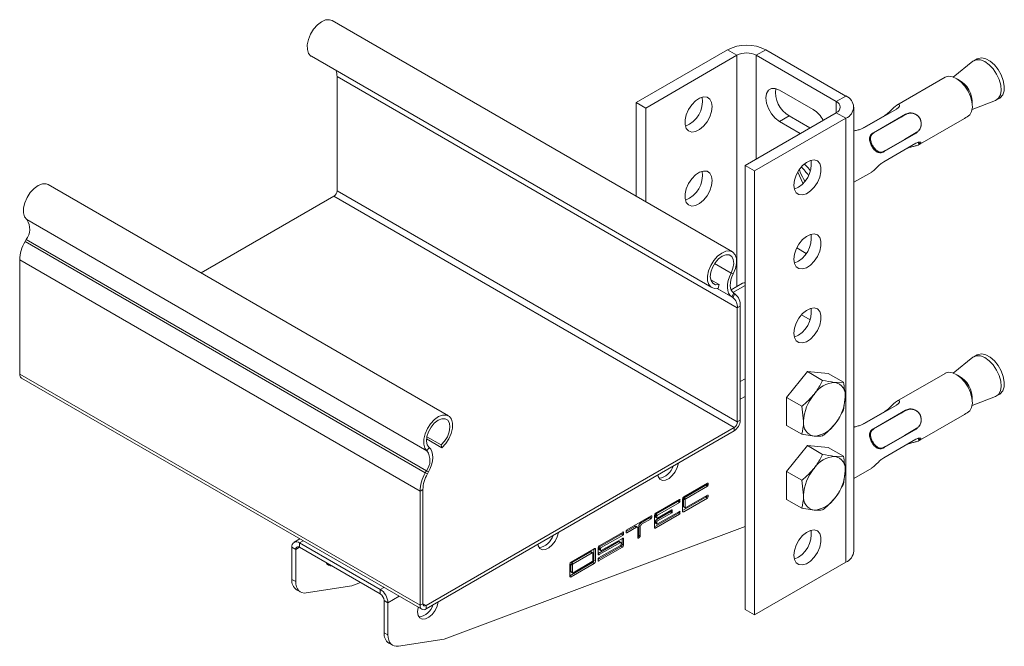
# Model space of a CAD drawing. Header units: millimetres. Extents: x -115 to 338, y -440 to -47.
# Tile 1 of 3: x -115 to 102, y -440 to -302. Entities that reach past the tile are written whole.
import ezdxf

# ---------------------------------------------------------------- set-up
doc = ezdxf.new("R2010")
doc.units = ezdxf.units.MM

msp = doc.modelspace()

# ---------------------------------------------------------------- linework, layer by layer
at = {"color": 7, "linetype": 'Continuous', "lineweight": 15}
for p, q in [((42.23, -353.4), (-46.16, -302.37)), ((-50.71, -310.25), (37.68, -361.28)), ((41.14, -308.81), (20.99, -320.44)), ((43.26, -310.03), (23.11, -321.67)), ((43.26, -310.03), (41.14, -308.81)), ((49.62, -308.81), (47.5, -310.03)), ((65.18, -320.24), (47.5, -310.03)), ((67.3, -319.02), (49.62, -308.81)), ((96.27, -310.81), (95.56, -311.22)), ((95.35, -311.36), (91.01, -314.82)), ((-45.06, -314.74), (43.33, -365.77)), ((-45.06, -339.92), (-45.06, -314.74)), ((89.2, -314.89), (78.57, -321.03)), ((60.05, -321.98), (52.63, -317.69)), ((65.18, -320.24), (67.3, -319.02)), ((100.56, -319.88), (101.27, -319.47)), ((23.11, -321.67), (20.99, -320.44)), ((20.99, -320.44), (20.99, -341.14)), ((23.11, -321.67), (23.11, -342.36)), ((69.06, -419.45), (69.06, -321.46)), ((95.17, -322.02), (100.33, -319.99)), ((45.03, -334.32), (65.18, -322.69)), ((47.15, -335.55), (67.3, -323.91)), ((54.75, -323.41), (52.63, -324.63)), ((59.35, -326.06), (54.75, -323.41)), ((67.3, -323.91), (65.18, -322.69)), ((67.3, -323.91), (67.3, -421.9)), ((70.73, -326.28), (75.92, -323.29)), ((78.46, -321.91), (71.39, -325.99)), ((80.37, -323.07), (73.3, -327.15)), ((73.37, -327.12), (80.44, -323.03)), ((80.37, -323.07), (80.44, -323.03)), ((93.5, -323.95), (83.6, -329.67)), ((52.63, -324.63), (57.22, -327.28)), ((73.3, -327.15), (73.37, -327.12)), ((82.8, -327.21), (75.73, -331.29)), ((75.65, -333.53), (82.72, -329.45)), ((83.22, -329.23), (83.5, -329.72)), ((83.6, -329.67), (83.34, -329.21)), ((83.5, -329.72), (83.6, -329.67)), ((75.66, -331.32), (75.73, -331.29)), ((45.03, -334.32), (45.03, -432.31)), ((47.15, -335.55), (45.03, -334.32)), ((47.15, -335.55), (47.15, -433.53)), ((73, -335.79), (69.06, -338.06)), ((-20.46, -389.59), (-108.84, -338.56)), ((-75.06, -358.06), (-45.76, -341.15)), ((-45.76, -341.15), (42.62, -392.18)), ((-45.06, -339.92), (43.33, -390.95)), ((-113.6, -346.3), (-25.21, -397.33)), ((-113.72, -350.71), (-113.96, -351.15)), ((-113.96, -351.15), (-25.58, -402.17)), ((-113.72, -350.71), (-25.33, -401.74)), ((58.54, -353.76), (56.44, -352.55)), ((-115.13, -355.2), (-26.74, -406.22)), ((-115.13, -355.2), (-115.13, -380.38)), ((42.43, -358.28), (41.94, -358.1)), ((37.46, -359.55), (39.29, -360.6)), ((39.29, -360.6), (39.12, -361.41)), ((44.46, -360.34), (41.96, -361.79)), ((42.56, -362.54), (42.1, -363.32)), ((42.34, -363.47), (42.8, -362.7)), ((42.8, -362.7), (42.56, -362.54)), ((42.34, -363.47), (42.1, -363.32)), ((43.97, -365.4), (43.33, -365.77)), ((43.33, -390.95), (43.33, -365.77)), ((43.97, -390.58), (43.97, -365.4)), ((59.39, -368.38), (57.49, -367.29)), ((96.27, -376.13), (95.56, -376.54)), ((95.35, -376.68), (91.01, -380.15)), ((-115.13, -380.38), (-26.74, -431.4)), ((54.22, -385.56), (58.82, -379.84)), ((58.82, -379.84), (62.15, -381.77)), ((58.82, -379.84), (63.41, -380.25)), ((63.41, -380.25), (66.75, -382.18)), ((89.2, -380.22), (78.57, -386.35)), ((-114.74, -381.25), (-26.35, -432.27)), ((66.75, -382.18), (64.86, -382.21)), ((100.56, -385.2), (101.27, -384.79)), ((54.22, -391.69), (54.22, -385.56)), ((54.22, -385.56), (57.56, -387.49)), ((66.75, -388.31), (67.16, -385.48)), ((95.17, -387.34), (100.33, -385.31)), ((57.56, -387.49), (57.97, -390.79)), ((70.73, -391.61), (75.92, -388.61)), ((78.46, -387.23), (71.39, -391.31)), ((80.37, -388.39), (73.3, -392.48)), ((73.37, -392.44), (80.44, -388.36)), ((80.37, -388.39), (80.44, -388.36)), ((43.33, -390.95), (43.97, -390.58)), ((93.5, -389.28), (83.6, -394.99)), ((-25.4, -431.44), (42.62, -392.18)), ((-25.4, -432.18), (42.62, -392.91)), ((42.62, -392.91), (42.62, -392.18)), ((54.22, -391.69), (57.56, -393.61)), ((73.3, -392.48), (73.37, -392.44)), ((82.8, -392.53), (75.73, -396.61)), ((-25.3, -394.67), (-21.9, -396.63)), ((-25.22, -394.19), (-22.06, -396.02)), ((57.56, -393.61), (60.27, -394.06)), ((75.65, -398.85), (82.72, -394.77)), ((83.22, -394.55), (83.5, -395.05)), ((83.6, -394.99), (83.34, -394.54)), ((83.5, -395.05), (83.6, -394.99)), ((-25.21, -397.33), (-24.72, -396.58)), ((-21.9, -396.63), (-22.06, -396.02)), ((54.22, -401.89), (58.82, -396.17)), ((58.82, -396.17), (62.15, -398.1)), ((58.82, -396.17), (63.41, -396.58)), ((63.41, -396.58), (66.75, -398.51)), ((75.66, -396.65), (75.73, -396.61)), ((66.75, -398.51), (64.86, -398.54)), ((-25.33, -401.74), (-25.58, -402.17)), ((-25.58, -402.17), (-25.12, -402.41)), ((-24.87, -401.98), (-25.33, -401.74)), ((-24.87, -401.98), (-25.12, -402.41)), ((54.22, -408.02), (54.22, -401.89)), ((54.22, -401.89), (57.56, -403.82)), ((66.75, -404.64), (67.16, -401.81)), ((73, -401.11), (69.06, -403.39)), ((57.56, -403.82), (57.97, -407.12)), ((-26.11, -405.85), (-26.74, -406.22)), ((-26.74, -406.22), (-26.74, -431.4)), ((-26.11, -405.85), (-26.11, -431.04)), ((36.75, -404.46), (31.52, -407.49)), ((31.59, -407.69), (36.4, -404.91)), ((31.95, -407.89), (36.75, -405.12)), ((36.4, -404.91), (36.75, -405.12)), ((36.54, -404.67), (36.54, -404.59)), ((36.54, -404.67), (36.9, -404.87)), ((36.9, -404.87), (36.9, -404.55)), ((30.53, -408.06), (25.3, -411.08)), ((25.37, -411.28), (30.18, -408.51)), ((25.72, -411.49), (30.53, -408.71)), ((30.18, -408.51), (30.53, -408.71)), ((30.32, -408.26), (30.32, -408.18)), ((30.32, -408.26), (30.67, -408.47)), ((30.67, -408.47), (30.67, -408.14)), ((31.24, -410.51), (36.4, -407.53)), ((31.24, -407.98), (31.24, -410.59)), ((31.45, -409.57), (31.45, -407.93)), ((31.45, -407.93), (31.8, -408.14)), ((31.52, -410.75), (36.75, -407.73)), ((31.59, -407.69), (31.95, -407.89)), ((31.8, -409.77), (31.8, -408.14)), ((36.75, -407.08), (31.95, -409.85)), ((36.4, -407.53), (36.75, -407.73)), ((36.54, -407.28), (36.54, -407.2)), ((36.54, -407.28), (36.9, -407.49)), ((36.9, -407.49), (36.9, -407.16)), ((54.22, -408.02), (57.56, -409.94)), ((25.37, -412.59), (28.48, -410.79)), ((28.84, -410.34), (25.72, -412.14)), ((30.53, -410.67), (25.72, -413.45)), ((28.48, -410.79), (28.84, -411)), ((28.62, -410.55), (28.62, -410.47)), ((28.62, -410.55), (28.98, -410.75)), ((28.98, -410.75), (28.98, -410.42)), ((30.32, -410.87), (30.32, -410.79)), ((30.32, -410.87), (30.67, -411.08)), ((30.67, -411.08), (30.67, -410.75)), ((31.45, -409.57), (31.8, -409.77)), ((31.49, -409.66), (31.85, -409.86)), ((57.56, -409.94), (60.27, -410.39)), ((24.31, -411.65), (18.94, -414.75)), ((21.83, -413.32), (23.96, -412.1)), ((22.19, -413.53), (24.31, -412.3)), ((23.96, -412.1), (24.31, -412.3)), ((24.1, -411.85), (24.1, -411.77)), ((24.1, -411.85), (24.45, -412.06)), ((24.45, -412.06), (24.45, -411.73)), ((25.02, -414.1), (30.18, -411.12)), ((25.02, -411.57), (25.02, -414.18)), ((25.23, -411.85), (25.23, -411.53)), ((25.23, -411.53), (25.58, -411.73)), ((25.23, -411.85), (25.58, -412.06)), ((25.23, -413.16), (25.23, -412.83)), ((25.23, -412.83), (25.58, -413.04)), ((25.27, -411.95), (25.62, -412.15)), ((25.3, -414.34), (30.53, -411.32)), ((25.37, -411.28), (25.72, -411.49)), ((25.37, -412.59), (25.72, -412.79)), ((25.58, -412.06), (25.58, -411.73)), ((25.58, -413.36), (25.58, -413.04)), ((25.72, -412.79), (28.84, -411)), ((30.18, -411.12), (30.53, -411.32)), ((-21.41, -438.84), (45.03, -414.01)), ((18.09, -415.24), (12.85, -418.26)), ((18.79, -415.08), (20.7, -413.98)), ((18.79, -415), (18.79, -415.32)), ((18.94, -415.4), (21.06, -414.18)), ((20.7, -413.98), (21.06, -414.18)), ((21.26, -414.16), (20.9, -413.96)), ((21.34, -414.34), (21.34, -416.47)), ((21.55, -415.94), (21.55, -413.81)), ((21.55, -413.81), (21.91, -414.02)), ((21.83, -413.32), (22.19, -413.53)), ((21.91, -416.14), (21.91, -414.02)), ((25.23, -413.16), (25.58, -413.36)), ((25.27, -413.25), (25.62, -413.46)), ((59.64, -415.03), (59.4, -414.89)), ((-53.25, -416.75), (-54.53, -417.49)), ((12.57, -419.98), (17.17, -417.32)), ((12.93, -418.47), (17.73, -415.69)), ((13.28, -418.67), (18.09, -415.89)), ((17.95, -416.63), (13.28, -419.32)), ((17.17, -417.32), (17.52, -417.53)), ((17.62, -417.52), (17.27, -417.31)), ((17.73, -415.69), (18.09, -415.89)), ((17.87, -415.45), (17.87, -415.36)), ((17.87, -415.45), (18.23, -415.65)), ((17.87, -417.9), (17.87, -416.67)), ((18.23, -415.65), (18.23, -415.32)), ((18.23, -418.1), (18.23, -416.79)), ((21.34, -416.22), (21.41, -416.18)), ((21.41, -416.18), (21.76, -416.38)), ((21.48, -416.55), (21.76, -416.38)), ((21.55, -415.94), (21.91, -416.14)), ((-55.03, -418.59), (-54.18, -419.08)), ((-55.03, -425.68), (-55.03, -418.59)), ((-54.18, -426.17), (-54.18, -419.08)), ((-53.33, -417.61), (-35.51, -427.89)), ((-53.33, -417.61), (-53.33, -418.59)), ((-53.33, -418.59), (-35.51, -428.87)), ((11.72, -418.92), (6.63, -421.85)), ((10.95, -419.61), (6.7, -422.06)), ((10.95, -419.61), (11.3, -419.81)), ((11.4, -419.8), (11.05, -419.6)), ((11.65, -421.49), (11.65, -418.96)), ((12.01, -421.69), (12.01, -419.08)), ((12.57, -421.28), (17.59, -418.39)), ((12.57, -418.75), (12.57, -420.06)), ((17.52, -418.18), (12.71, -420.96)), ((12.71, -421.61), (17.95, -418.59)), ((12.78, -419.04), (12.78, -418.71)), ((12.78, -418.71), (13.14, -418.92)), ((12.78, -419.04), (13.14, -419.24)), ((12.83, -419.13), (13.18, -419.33)), ((12.85, -420.22), (17.52, -417.53)), ((12.93, -418.47), (13.28, -418.67)), ((13.14, -419.24), (13.14, -418.92)), ((17.59, -418.39), (17.95, -418.59)), ((17.66, -417.61), (17.66, -417.94)), ((17.87, -417.9), (18.23, -418.1)), ((11.3, -419.81), (7.06, -422.26)), ((7.06, -424.22), (11.3, -421.77)), ((11.44, -421.53), (11.44, -419.9)), ((11.65, -421.49), (12.01, -421.69)), ((12.57, -421.2), (12.57, -421.53)), ((-47.04, -422.22), (-47.33, -422.22)), ((6.35, -424.88), (11.37, -421.98)), ((6.35, -422.34), (6.35, -424.96)), ((6.56, -422.3), (6.56, -423.94)), ((6.56, -422.3), (6.91, -422.51)), ((6.56, -423.94), (6.91, -424.14)), ((6.63, -425.12), (11.72, -422.18)), ((6.7, -422.06), (7.06, -422.26)), ((6.91, -422.51), (6.91, -424.14)), ((11.37, -421.98), (11.72, -422.18)), ((47.15, -433.53), (67.3, -421.9)), ((-55.03, -425.68), (-54.18, -426.17)), ((6.6, -424.03), (6.96, -424.23)), ((-53.99, -427.97), (-53.14, -428.46)), ((-41.77, -427.08), (-51.85, -428.66)), ((-39.86, -426.36), (-41.77, -427.08)), ((-35.51, -427.89), (-35.51, -428.87)), ((-33.81, -430.83), (-34.66, -430.34)), ((-34.66, -430.34), (-34.66, -437.44)), ((-33.81, -430.83), (-33.81, -437.93)), ((-26.74, -431.4), (-26.11, -431.04)), ((-25.4, -431.44), (-25.4, -432.18)), ((47.15, -433.53), (45.03, -432.31)), ((-34.66, -437.44), (-33.81, -437.93)), ((-31.49, -440.42), (-21.41, -438.84)), ((-33.63, -439.72), (-32.78, -440.21))]:
    msp.add_line(p, q, dxfattribs=at)
at = {"color": 8, "linetype": 'Continuous', "lineweight": 15}
for p, q in [((43.26, -310.03), (43.26, -361.03)), ((47.5, -310.03), (47.5, -332.89)), ((65.18, -320.24), (65.18, -322.69)), ((75.92, -323.29), (75.96, -323.35)), ((57.81, -338.28), (56.66, -335.83)), ((38.31, -356), (41.94, -358.1)), ((42.34, -362.38), (45.03, -360.83)), ((38.86, -361.46), (42.34, -363.47)), ((38.88, -361.46), (42.1, -363.32)), ((43.97, -382.01), (45.03, -381.4)), ((43.97, -385.93), (45.03, -385.32)), ((75.92, -388.61), (75.96, -388.68)), ((36.75, -404.46), (36.9, -404.55)), ((30.53, -408.06), (30.67, -408.14)), ((36.75, -407.08), (36.9, -407.16)), ((28.84, -410.34), (28.98, -410.42)), ((30.53, -410.67), (30.67, -410.75)), ((31.24, -410.59), (31.52, -410.75)), ((24.31, -411.65), (24.45, -411.73)), ((18.09, -415.24), (18.23, -415.32)), ((25.02, -414.18), (25.3, -414.34)), ((-53.33, -417.61), (-52.54, -417.15)), ((17.95, -416.63), (18.23, -416.79)), ((18.79, -415.32), (18.94, -415.4)), ((21.34, -416.47), (21.48, -416.55)), ((-54.18, -419.08), (-53.33, -418.59)), ((11.72, -418.92), (12.01, -419.08)), ((12.57, -420.06), (12.85, -420.22)), ((12.57, -421.53), (12.71, -421.61)), ((6.35, -424.96), (6.63, -425.12)), ((-35.51, -427.89), (-34.72, -427.44)), ((-33.81, -430.83), (-31.33, -429.4)), ((-26.11, -431.04), (-25.4, -431.44))]:
    msp.add_line(p, q, dxfattribs=at)
at = {"color": 7, "linetype": 'Continuous', "lineweight": 15, "flags": 128}
for points in [[(-46.16, -302.37), (-46.76, -302.18), (-47.6, -302.24), (-48.51, -302.64), (-49.41, -303.34), (-50.23, -304.27), (-50.91, -305.38), (-51.39, -306.56), (-51.63, -307.71), (-51.61, -308.76), (-51.33, -309.61), (-50.82, -310.19), (-50.71, -310.25)], [(96.27, -310.81), (96.48, -310.71), (97.29, -310.58), (98.21, -310.79), (99.17, -311.32), (100.11, -312.14), (100.94, -313.17), (101.61, -314.36), (102.07, -315.6), (102.29, -316.81), (102.24, -317.89), (101.94, -318.77), (101.4, -319.38), (101.27, -319.47)], [(100.35, -319.98), (100.99, -319.52), (101.42, -318.77), (101.59, -317.78), (101.51, -316.62), (101.16, -315.39), (100.59, -314.16), (99.83, -313.04), (98.94, -312.1), (97.99, -311.42), (97.03, -311.05), (96.16, -311.01), (95.43, -311.31), (95.35, -311.36)], [(94.66, -323.16), (95.06, -322.42), (95.23, -321.46), (95.15, -320.33), (94.83, -319.13), (94.29, -317.94), (93.56, -316.84), (92.71, -315.9), (91.79, -315.19), (90.86, -314.77), (89.99, -314.66), (89.23, -314.87), (89.2, -314.89)], [(52.63, -317.69), (51.7, -317.32), (50.86, -317.33), (50.2, -317.72), (49.77, -318.44), (49.62, -319.42), (49.77, -320.58), (50.2, -321.8), (50.86, -322.95), (51.7, -323.92), (52.63, -324.63)], [(37.78, -321.36), (37.65, -320.42), (37.26, -319.71), (36.65, -319.3), (35.87, -319.23), (35, -319.51), (34.11, -320.1), (33.27, -320.96), (32.57, -322.01), (32.07, -323.16), (31.8, -324.3), (31.8, -325.33), (32.07, -326.17), (32.57, -326.73), (33.27, -326.97), (34.11, -326.87), (35, -326.43), (35.87, -325.7), (36.65, -324.73), (37.26, -323.62), (37.65, -322.46), (37.78, -321.36)], [(80.54, -323.07), (80.32, -323.2), (79.48, -323.69), (76.08, -325.65), (73.48, -327.15)], [(75.76, -331.17), (75.97, -331.05), (76.82, -330.56), (80.22, -328.6), (82.82, -327.1)], [(55.81, -338.71), (55.94, -337.61), (56.33, -336.46), (56.94, -335.35), (57.72, -334.38), (58.59, -333.65), (59.49, -333.21), (60.32, -333.1), (61.02, -333.35), (61.52, -333.91), (61.79, -334.74), (61.79, -335.78), (61.52, -336.92), (61.02, -338.07), (60.32, -339.12), (59.49, -339.97), (58.59, -340.57), (57.72, -340.84), (56.94, -340.77), (56.33, -340.37), (55.94, -339.66), (55.81, -338.71)], [(37.78, -337.69), (37.65, -336.75), (37.26, -336.04), (36.65, -335.63), (35.87, -335.57), (35, -335.84), (34.11, -336.43), (33.27, -337.29), (32.57, -338.34), (32.07, -339.49), (31.8, -340.63), (31.8, -341.66), (32.07, -342.5), (32.57, -343.06), (33.27, -343.3), (34.11, -343.2), (35, -342.76), (35.87, -342.03), (36.65, -341.06), (37.26, -339.95), (37.65, -338.79), (37.78, -337.69)], [(-108.84, -338.56), (-109.32, -338.38), (-110.14, -338.4), (-111.05, -338.74), (-111.96, -339.4), (-112.8, -340.3), (-113.5, -341.38), (-114.02, -342.56), (-114.29, -343.72), (-114.31, -344.79), (-114.07, -345.68), (-113.6, -346.3)], [(55.81, -355.04), (55.94, -353.94), (56.33, -352.79), (56.94, -351.68), (57.72, -350.71), (58.59, -349.98), (59.49, -349.54), (60.32, -349.44), (61.02, -349.68), (61.52, -350.24), (61.79, -351.08), (61.79, -352.11), (61.52, -353.25), (61.02, -354.4), (60.32, -355.45), (59.49, -356.31), (58.59, -356.9), (57.72, -357.17), (56.94, -357.1), (56.33, -356.7), (55.94, -355.99), (55.81, -355.04)], [(42.43, -358.28), (42.91, -357.1), (43.15, -355.94), (43.13, -354.9), (42.85, -354.05), (42.34, -353.47), (41.63, -353.2), (40.79, -353.27), (39.88, -353.67), (38.98, -354.36), (38.15, -355.3), (37.48, -356.4), (37, -357.58), (36.76, -358.74), (36.78, -359.79), (37.06, -360.63), (37.57, -361.21), (38.28, -361.48), (39.12, -361.41)], [(41.94, -358.1), (42.36, -357.03), (42.53, -356), (42.44, -355.1), (42.09, -354.44), (41.53, -354.07), (40.8, -354.03), (39.99, -354.34), (39.17, -354.95), (38.43, -355.81), (37.85, -356.82), (37.49, -357.89), (37.37, -358.9), (37.53, -359.75), (37.93, -360.35), (38.53, -360.65), (39.29, -360.6)], [(42.1, -363.32), (41.71, -362.97), (41.41, -362.5), (41.22, -361.92), (41.14, -361.24), (41.18, -360.5), (41.33, -359.71), (41.59, -358.9), (41.94, -358.1)], [(42.56, -362.54), (42.24, -362.26), (42, -361.88), (41.84, -361.4), (41.78, -360.85), (41.81, -360.24), (41.93, -359.6), (42.14, -358.94), (42.43, -358.28)], [(55.81, -371.37), (55.94, -370.27), (56.33, -369.12), (56.94, -368.01), (57.72, -367.04), (58.59, -366.31), (59.49, -365.87), (60.32, -365.77), (61.02, -366.01), (61.52, -366.57), (61.79, -367.41), (61.79, -368.44), (61.52, -369.58), (61.02, -370.73), (60.32, -371.78), (59.49, -372.64), (58.59, -373.23), (57.72, -373.5), (56.94, -373.43), (56.33, -373.03), (55.94, -372.32), (55.81, -371.37)], [(96.27, -376.13), (96.48, -376.03), (97.29, -375.9), (98.21, -376.11), (99.17, -376.64), (100.11, -377.46), (100.94, -378.5), (101.61, -379.68), (102.07, -380.92), (102.29, -382.13), (102.24, -383.22), (101.94, -384.1), (101.4, -384.71), (101.27, -384.79)], [(100.35, -385.31), (100.99, -384.85), (101.42, -384.1), (101.59, -383.1), (101.51, -381.95), (101.16, -380.71), (100.59, -379.48), (99.83, -378.36), (98.94, -377.43), (97.99, -376.75), (97.03, -376.37), (96.16, -376.33), (95.43, -376.63), (95.35, -376.68)], [(94.66, -388.49), (95.06, -387.75), (95.23, -386.78), (95.15, -385.66), (94.83, -384.46), (94.29, -383.26), (93.56, -382.16), (92.71, -381.22), (91.79, -380.52), (90.86, -380.1), (89.99, -379.99), (89.23, -380.2), (89.2, -380.22)], [(80.54, -388.4), (80.32, -388.52), (79.48, -389.01), (76.08, -390.97), (73.48, -392.47)], [(-21.9, -396.63), (-21.06, -395.73), (-20.35, -394.65), (-19.84, -393.48), (-19.56, -392.31), (-19.54, -391.24), (-19.77, -390.35), (-20.25, -389.73), (-20.93, -389.41), (-21.75, -389.42), (-22.66, -389.77), (-23.57, -390.42), (-24.41, -391.33), (-25.12, -392.41), (-25.63, -393.58), (-25.9, -394.75), (-25.92, -395.82), (-25.69, -396.7), (-25.21, -397.33)], [(-22.06, -396.02), (-21.31, -395.19), (-20.7, -394.2), (-20.3, -393.13), (-20.15, -392.11), (-20.26, -391.23), (-20.63, -390.58), (-21.21, -390.24), (-21.95, -390.23), (-22.76, -390.57), (-23.58, -391.2), (-24.31, -392.07), (-24.87, -393.1), (-25.22, -394.16), (-25.31, -395.16), (-25.14, -396), (-24.72, -396.58)], [(75.76, -396.5), (75.97, -396.37), (76.82, -395.88), (80.22, -393.92), (82.82, -392.42)], [(-24.72, -396.58), (-24.36, -396.97), (-24.1, -397.48), (-23.96, -398.1), (-23.92, -398.81), (-24, -399.57), (-24.19, -400.37), (-24.48, -401.18), (-24.87, -401.98)], [(25.79, -402.63), (25.88, -403.01), (26.24, -403.57), (26.8, -403.84), (27.49, -403.79), (28.25, -403.42), (28.98, -402.79), (29.61, -401.94), (30.08, -400.99), (30.32, -400.02), (30.33, -400.01)], [(55.81, -420.37), (55.94, -419.27), (56.33, -418.11), (56.94, -417), (57.72, -416.03), (58.59, -415.3), (59.49, -414.86), (60.32, -414.76), (61.02, -415), (61.52, -415.56), (61.79, -416.4), (61.79, -417.43), (61.52, -418.57), (61.02, -419.72), (60.32, -420.77), (59.49, -421.63), (58.59, -422.22), (57.72, -422.5), (56.94, -422.43), (56.33, -422.02), (55.94, -421.31), (55.81, -420.37)], [(-0.73, -417.94), (-0.63, -418.31), (-0.27, -418.87), (0.28, -419.14), (0.98, -419.1), (1.73, -418.73), (2.46, -418.09), (3.1, -417.25), (3.56, -416.29), (3.81, -415.33), (3.81, -415.32)], [(6.56, -423.94), (6.56, -423.97), (6.57, -423.99), (6.59, -424.01), (6.6, -424.03), (6.6, -424.03)], [(-54.18, -426.17), (-54.14, -426.77), (-54.02, -427.3), (-53.81, -427.76), (-53.54, -428.14), (-53.2, -428.43), (-52.8, -428.61), (-52.34, -428.69), (-51.85, -428.66)], [(-27.27, -432.83), (-27.15, -433.62), (-26.79, -434.18), (-26.23, -434.45), (-25.54, -434.4), (-24.79, -434.04), (-24.05, -433.4), (-23.42, -432.56), (-22.95, -431.6), (-22.71, -430.63), (-22.71, -430.63)], [(-27.13, -431.82), (-27.15, -431.9), (-27.27, -432.83)], [(-33.81, -437.93), (-33.77, -438.52), (-33.65, -439.06), (-33.45, -439.52), (-33.18, -439.9), (-32.83, -440.18), (-32.43, -440.37), (-31.98, -440.45), (-31.49, -440.42)]]:
    msp.add_lwpolyline(points, dxfattribs=at)
at = {"color": 7, "linetype": 'Continuous', "lineweight": 15}
for centre, radius, start, end in [((45.38, -317), 9.22, 62.6097, 117.3903), ((45.38, -314.13), 4.61, 62.6097, 117.3903), ((-48.61, -314.67), 3.55, 358.8779, 21.4465), ((57.82, -318.21), 6.03, 171.8292, 239.4394), ((89.43, -320.53), 5.8, 356.4422, 63.5524), ((89.42, -320.54), 5.8, 357.2134, 62.7813), ((29.72, -320.18), 5.91, 291.4243, 8.5811), ((66.37, -321.46), 2.62, 290.7834, 69.2166), ((64.72, -321.46), 1.31, 290.7834, 69.2166), ((56.69, -327.3), 6.3, 27.6875, 57.7031), ((53.76, -334.06), 5.91, 291.4243, 8.5811), ((29.72, -336.51), 5.91, 291.4243, 8.5811), ((-46.59, -339.86), 1.54, 302.6056, 357.3944), ((-116.65, -348.42), 3.72, 321.9542, 34.7637), ((53.76, -350.39), 5.91, 291.4243, 8.5811), ((-106.55, -355.48), 8.59, 149.7169, 178.1229), ((44.91, -361.17), 0.946, 82.9686, 118.2511), ((40.91, -365.12), 3.07, 354.7438, 51.9902), ((40.73, -365.53), 2.61, 354.7439, 51.9901), ((53.76, -366.72), 5.91, 291.4243, 8.5811), ((-114.26, -380.51), 0.881, 171.5288, 237.1587), ((65.22, -388.13), 5.93, 93.4295, 146.5652), ((64.34, -385.02), 2.86, 350.7481, 79.4532), ((89.43, -385.85), 5.8, 356.4422, 63.5524), ((89.42, -385.86), 5.8, 357.2135, 62.7811), ((67.93, -391.25), 9.98, 140.2279, 177.3607), ((57.19, -385.02), 9.98, 320.2279, 357.3607), ((41.05, -390.45), 2.92, 302.6056, 357.3945), ((41.8, -390.88), 1.54, 302.6056, 357.3944), ((60.79, -391.25), 2.86, 170.7481, 259.4532), ((59.91, -388.13), 5.93, 273.4296, 326.5651), ((-28.26, -399.45), 3.72, 321.9542, 34.7637), ((65.22, -404.46), 5.93, 93.4296, 146.5651), ((64.34, -401.35), 2.86, 350.7481, 79.4532), ((-18.16, -406.5), 8.59, 149.7169, 178.1229), ((25.55, -399.64), 3.75, 277.8681, 343.9122), ((67.93, -407.58), 9.98, 140.2279, 177.3607), ((57.19, -401.35), 9.98, 320.2279, 357.3607), ((-18.81, -406.09), 7.3, 149.717, 178.1226), ((36.24, -404.66), 0.307, 302.6058, 357.3942), ((36.81, -404.53), 0.0873, 350.7845, 129.2047), ((36.59, -404.86), 0.307, 302.6058, 357.3942), ((30.01, -408.25), 0.307, 302.6057, 357.3937), ((30.59, -408.12), 0.0873, 350.7858, 129.2053), ((30.37, -408.45), 0.307, 302.6057, 357.3937), ((31.85, -408), 0.615, 122.6052, 177.3948), ((31.76, -407.95), 0.307, 122.6064, 177.3936), ((32.11, -408.15), 0.307, 122.6064, 177.3936), ((36.24, -407.27), 0.307, 302.6044, 357.3956), ((36.81, -407.15), 0.0873, 350.7866, 129.2026), ((36.59, -407.47), 0.307, 302.6044, 357.3956), ((60.79, -407.58), 2.86, 170.7481, 259.4532), ((59.91, -404.46), 5.93, 273.4296, 326.5651), ((28.32, -410.53), 0.307, 302.605, 357.395), ((28.89, -410.41), 0.0873, 350.7849, 129.2043), ((28.67, -410.74), 0.307, 302.605, 357.395), ((30.01, -410.86), 0.307, 302.6043, 357.3951), ((30.59, -410.74), 0.0873, 350.7878, 129.2033), ((31.41, -410.62), 0.175, 170.7853, 309.204), ((31.55, -409.58), 0.0986, 173.7044, 234.9839), ((31.89, -409.79), 0.0873, 170.7868, 309.2024), ((23.79, -411.84), 0.307, 302.6057, 357.3937), ((24.36, -411.72), 0.0873, 350.7858, 129.2053), ((24.14, -412.04), 0.307, 302.6057, 357.3937), ((25.63, -411.6), 0.615, 122.6052, 177.3948), ((25.54, -411.54), 0.307, 122.6064, 177.3936), ((25.33, -411.86), 0.0986, 173.7044, 234.9839), ((25.54, -412.85), 0.307, 122.6052, 177.3948), ((25.89, -411.74), 0.307, 122.6064, 177.3936), ((25.67, -412.07), 0.0873, 170.7856, 309.2037), ((25.89, -413.05), 0.307, 122.6052, 177.3948), ((30.37, -411.06), 0.307, 302.6043, 357.3951), ((18.14, -415.31), 0.0873, 350.7858, 129.2053), ((19.1, -415.01), 0.307, 122.6048, 177.3952), ((20.82, -414.14), 0.201, 65.6922, 125.6184), ((21.17, -414.32), 0.175, 350.7867, 129.2035), ((22.17, -413.84), 0.615, 122.6052, 177.3948), ((22.52, -414.04), 0.615, 122.6052, 177.3948), ((25.19, -414.21), 0.175, 170.7853, 309.204), ((25.33, -413.17), 0.0986, 173.7044, 234.9839), ((25.67, -413.38), 0.0873, 170.7868, 309.2024), ((53.76, -415.71), 5.91, 291.4243, 8.5811), ((-53.99, -418.42), 1.05, 50.7967, 189.2141), ((-0.97, -414.95), 3.75, 277.8685, 343.9118), ((17.23, -417.41), 0.101, 65.6912, 125.6204), ((17.57, -415.43), 0.307, 302.6057, 357.3937), ((18.06, -416.76), 0.175, 350.7869, 129.2023), ((17.92, -415.64), 0.307, 302.6057, 357.3937), ((18.88, -415.34), 0.0873, 170.7868, 309.2024), ((21.43, -416.48), 0.0873, 170.7823, 309.207), ((21.24, -415.92), 0.307, 302.605, 357.395), ((21.6, -416.13), 0.307, 302.605, 357.395), ((-53.66, -418.99), 0.524, 50.7968, 189.2141), ((11, -419.69), 0.101, 65.695, 125.6145), ((11.83, -419.05), 0.175, 350.7867, 129.2035), ((13.19, -418.78), 0.615, 122.6052, 177.3948), ((13.09, -418.73), 0.307, 122.6064, 177.3936), ((12.88, -419.05), 0.0986, 173.7044, 234.9839), ((13.44, -418.93), 0.307, 122.6064, 177.3936), ((13.22, -419.26), 0.0873, 170.7856, 309.2037), ((17.58, -417.6), 0.0873, 350.7848, 129.2045), ((17.36, -417.92), 0.307, 302.6056, 357.3944), ((17.26, -417.87), 0.615, 302.6053, 357.3944), ((17.61, -418.07), 0.615, 302.6053, 357.3944), ((66.06, -419.15), 3.02, 294.3747, 354.3051), ((11.35, -419.88), 0.0873, 350.7899, 129.2012), ((11.13, -421.51), 0.307, 302.6065, 357.3929), ((11.04, -421.46), 0.615, 302.6053, 357.3944), ((11.39, -421.66), 0.615, 302.6053, 357.3944), ((12.74, -420.09), 0.175, 170.7862, 309.203), ((12.88, -421.22), 0.307, 122.606, 177.394), ((12.66, -421.54), 0.0873, 170.7842, 309.2051), ((-46.36, -421.51), 1.2, 202.1238, 277.8816), ((6.96, -422.37), 0.615, 122.6058, 177.3942), ((6.87, -422.32), 0.307, 122.6046, 177.3948), ((7.22, -422.52), 0.307, 122.6046, 177.3948), ((-52.58, -425.95), 2.47, 173.7085, 234.9793), ((6.52, -424.99), 0.175, 170.7863, 309.203), ((7, -424.15), 0.0873, 170.785, 309.2061), ((-37.5, -431), 3.69, 2.6055, 57.3945), ((-36.51, -430.43), 1.84, 2.6054, 57.3945), ((-27.48, -430.26), 3.75, 277.8681, 343.9123), ((-25.92, -431.54), 0.83, 170.7852, 309.2037), ((-25.68, -431.11), 0.437, 170.7872, 309.2028), ((-32.21, -437.71), 2.47, 173.7085, 234.9793)]:
    msp.add_arc(centre, radius, start, end, dxfattribs=at)
at = {"color": 8, "linetype": 'Continuous', "lineweight": 15}
msp.add_arc((48.04, -344.26), 13.45, 35.028, 45.5363, dxfattribs=at)
at = {"color": 7, "linetype": 'Continuous', "lineweight": 15}
for centre in [(90.92, -319.67), (90.92, -385)]:
    msp.add_ellipse(centre, major_axis=(6.08, 3.41), ratio=0.717369, start_param=4.735448, end_param=4.937261, dxfattribs=at)
for points, knots in [([(75.92, -323.29), (76.11, -323.16), (76.49, -322.91), (77.08, -322.35), (77.67, -321.76), (78.24, -321.24), (78.71, -320.93), (79.03, -320.85), (79.19, -320.98), (79.15, -321.27), (78.9, -321.62), (78.58, -321.83), (78.46, -321.91)], [0, 0, 0, 0, 0.097908, 0.19549, 0.301138, 0.413783, 0.518333, 0.613847, 0.710752, 0.816857, 0.929559, 1, 1, 1, 1]), ([(80.44, -323.03), (80.73, -322.91), (81.25, -322.69), (82.14, -322.78), (82.89, -323.09), (83.49, -323.63), (83.87, -324.33), (84, -325.1), (83.88, -325.87), (83.55, -326.56), (83.13, -326.95), (82.88, -327.14), (82.8, -327.21)], [0, 0, 0, 0, 0.1436448, 0.2483661, 0.3530974, 0.4563305, 0.5547106, 0.652729, 0.7508748, 0.8558735, 0.9535898, 1, 1, 1, 1]), ([(80.44, -323.03), (80.44, -323.03), (80.46, -323.03), (80.48, -323.03), (80.51, -323.05), (80.53, -323.06), (80.54, -323.07)], [0, 0, 0, 0, 0.249525, 0.49932, 0.708594, 1, 1, 1, 1]), ([(82.82, -327.1), (82.9, -327.04), (83.14, -326.86), (83.54, -326.48), (83.85, -325.81), (83.96, -325.07), (83.83, -324.34), (83.47, -323.66), (82.89, -323.14), (82.18, -322.84), (81.31, -322.75), (80.82, -322.95), (80.54, -323.07)], [0, 0, 0, 0, 0.046905, 0.143915, 0.247601, 0.345736, 0.444365, 0.543847, 0.647817, 0.75246, 0.856209, 1, 1, 1, 1]), ([(71.39, -325.99), (71.18, -326.09), (70.78, -326.29), (70, -326.51), (69.39, -326.66), (69.11, -326.74), (69.06, -326.76)], [0, 0, 0, 0, 0.302227, 0.603448, 0.929566, 1, 1, 1, 1]), ([(73.3, -327.15), (73.09, -327.31), (72.78, -327.55), (72.57, -327.99), (72.51, -328.37), (72.53, -328.78), (72.63, -329.22), (72.8, -329.66), (73.02, -330.1), (73.28, -330.52), (73.58, -330.88), (73.9, -331.18), (74.24, -331.4), (74.59, -331.53), (75.07, -331.58), (75.42, -331.43), (75.66, -331.32)], [0, 0, 0, 0, 0.125258, 0.187964, 0.250529, 0.313143, 0.375942, 0.438494, 0.501072, 0.563818, 0.626168, 0.68887, 0.75146, 0.813977, 0.876666, 1, 1, 1, 1]), ([(75.73, -331.29), (75.45, -331.4), (74.97, -331.6), (74.28, -331.4), (73.71, -330.99), (73.21, -330.39), (72.83, -329.7), (72.59, -328.99), (72.54, -328.31), (72.7, -327.71), (73.06, -327.35), (73.29, -327.17), (73.37, -327.12)], [0, 0, 0, 0, 0.143641, 0.248363, 0.353094, 0.456327, 0.554708, 0.652727, 0.750872, 0.85587, 0.953587, 1, 1, 1, 1]), ([(73.48, -327.15), (73.41, -327.2), (73.18, -327.38), (72.85, -327.72), (72.72, -328.29), (72.78, -328.93), (73.02, -329.61), (73.39, -330.28), (73.86, -330.86), (74.4, -331.26), (75.04, -331.47), (75.5, -331.28), (75.76, -331.17)], [0, 0, 0, 0, 0.046908, 0.143919, 0.247604, 0.345739, 0.444367, 0.543849, 0.64782, 0.752465, 0.856213, 1, 1, 1, 1]), ([(73.37, -327.12), (73.37, -327.11), (73.39, -327.1), (73.43, -327.11), (73.46, -327.13), (73.47, -327.14), (73.48, -327.15), (73.48, -327.15)], [0, 0, 0, 0, 0.303363, 0.606732, 0.910452, 0.956413, 1, 1, 1, 1]), ([(82.82, -327.1), (82.82, -327.1), (82.82, -327.11), (82.83, -327.12), (82.83, -327.15), (82.82, -327.19), (82.8, -327.2), (82.8, -327.21)], [0, 0, 0, 0, 0.043588, 0.089651, 0.393306, 0.696664, 1, 1, 1, 1]), ([(83.5, -329.72), (83.49, -329.73), (83.34, -329.8), (82.97, -329.94), (82.26, -330.14), (81.49, -330.31), (81.02, -330.48), (80.8, -330.55)], [0, 0, 0, 0, 0.015221, 0.257803, 0.503916, 0.773393, 1, 1, 1, 1]), ([(82.72, -329.45), (82.9, -329.36), (83.26, -329.18), (83.67, -329.17), (83.9, -329.28), (83.88, -329.48), (83.68, -329.62), (83.6, -329.67)], [0, 0, 0, 0, 0.200802, 0.400935, 0.61761, 0.848635, 1, 1, 1, 1]), ([(75.76, -331.17), (75.76, -331.18), (75.77, -331.2), (75.76, -331.23), (75.75, -331.27), (75.74, -331.28), (75.73, -331.29)], [0, 0, 0, 0, 0.177832, 0.40388, 0.677991, 1, 1, 1, 1]), ([(59.44, -335.48), (59.31, -335.3), (58.89, -334.73), (58.4, -334.27), (58.07, -333.95)], [0, 0, 0, 0, 0.309622, 1, 1, 1, 1]), ([(73, -335.79), (73.01, -335.79), (73.15, -335.7), (73.47, -335.46), (74, -334.96), (74.59, -334.36), (75.17, -333.84), (75.52, -333.61), (75.65, -333.53)], [0, 0, 0, 0, 0.012289, 0.208151, 0.406866, 0.624444, 0.855552, 1, 1, 1, 1]), ([(62.15, -381.77), (61.75, -382.58), (61.21, -383.65), (60.45, -384.63), (60.27, -384.86)], [0, 0, 0, 0, 0.758148, 1, 1, 1, 1]), ([(64.86, -382.21), (64.81, -382.21), (64.03, -382.13), (63.06, -381.94), (62.15, -381.77)], [0, 0, 0, 0, 0.070215, 1, 1, 1, 1]), ([(67.16, -385.48), (67.16, -385.41), (67.15, -384.37), (66.94, -383.23), (66.75, -382.18)], [0, 0, 0, 0, 0.070214, 1, 1, 1, 1]), ([(60.27, -384.86), (59.61, -385.59), (58.77, -386.52), (57.78, -387.31), (57.56, -387.49)], [0, 0, 0, 0, 0.776287, 1, 1, 1, 1]), ([(75.92, -388.61), (76.11, -388.49), (76.49, -388.24), (77.08, -387.68), (77.67, -387.08), (78.24, -386.56), (78.71, -386.25), (79.03, -386.18), (79.19, -386.3), (79.15, -386.59), (78.9, -386.95), (78.58, -387.15), (78.46, -387.23)], [0, 0, 0, 0, 0.097908, 0.19549, 0.301139, 0.413783, 0.518333, 0.613847, 0.710752, 0.816857, 0.929559, 1, 1, 1, 1]), ([(64.86, -391.4), (65.05, -391.17), (65.8, -390.19), (66.34, -389.12), (66.75, -388.31)], [0, 0, 0, 0, 0.241852, 1, 1, 1, 1]), ([(80.44, -388.36), (80.73, -388.23), (81.25, -388.02), (82.14, -388.1), (82.89, -388.41), (83.49, -388.96), (83.87, -389.65), (84, -390.42), (83.88, -391.19), (83.55, -391.89), (83.13, -392.28), (82.88, -392.47), (82.8, -392.53)], [0, 0, 0, 0, 0.143645, 0.248366, 0.353097, 0.45633, 0.554711, 0.652729, 0.750875, 0.855874, 0.95359, 1, 1, 1, 1]), ([(80.44, -388.36), (80.44, -388.35), (80.46, -388.35), (80.48, -388.35), (80.51, -388.37), (80.53, -388.39), (80.54, -388.4)], [0, 0, 0, 0, 0.249527, 0.499323, 0.708595, 1, 1, 1, 1]), ([(82.82, -392.42), (82.9, -392.36), (83.14, -392.18), (83.54, -391.8), (83.85, -391.14), (83.96, -390.4), (83.83, -389.66), (83.47, -388.99), (82.89, -388.46), (82.18, -388.16), (81.31, -388.07), (80.82, -388.28), (80.54, -388.4)], [0, 0, 0, 0, 0.046905, 0.143915, 0.247601, 0.345737, 0.444365, 0.543846, 0.647817, 0.75246, 0.856209, 1, 1, 1, 1]), ([(57.97, -390.79), (57.97, -390.86), (57.96, -391.89), (57.75, -392.78), (57.56, -393.61)], [0, 0, 0, 0, 0.070215, 1, 1, 1, 1]), ([(71.39, -391.31), (71.18, -391.41), (70.78, -391.62), (70, -391.84), (69.39, -391.98), (69.11, -392.06), (69.06, -392.08)], [0, 0, 0, 0, 0.302227, 0.603448, 0.929566, 1, 1, 1, 1]), ([(62.15, -394.02), (62.38, -393.85), (63.37, -393.06), (64.21, -392.13), (64.86, -391.4)], [0, 0, 0, 0, 0.223713, 1, 1, 1, 1]), ([(73.3, -392.48), (73.09, -392.63), (72.78, -392.87), (72.57, -393.32), (72.51, -393.69), (72.53, -394.1), (72.63, -394.54), (72.8, -394.99), (73.02, -395.43), (73.28, -395.84), (73.58, -396.21), (73.9, -396.51), (74.24, -396.72), (74.59, -396.85), (75.07, -396.9), (75.42, -396.75), (75.66, -396.65)], [0, 0, 0, 0, 0.125258, 0.187964, 0.250529, 0.313143, 0.375942, 0.438494, 0.501073, 0.563818, 0.626169, 0.688871, 0.75146, 0.813978, 0.876666, 1, 1, 1, 1]), ([(75.73, -396.61), (75.45, -396.72), (74.97, -396.92), (74.28, -396.72), (73.71, -396.32), (73.21, -395.72), (72.83, -395.02), (72.59, -394.31), (72.54, -393.63), (72.7, -393.03), (73.06, -392.68), (73.29, -392.5), (73.37, -392.44)], [0, 0, 0, 0, 0.143641, 0.248362, 0.353094, 0.456328, 0.554709, 0.652727, 0.750872, 0.85587, 0.953586, 1, 1, 1, 1]), ([(73.48, -392.47), (73.41, -392.53), (73.18, -392.7), (72.85, -393.04), (72.72, -393.61), (72.78, -394.26), (73.02, -394.93), (73.39, -395.6), (73.86, -396.19), (74.4, -396.59), (75.04, -396.79), (75.5, -396.6), (75.76, -396.5)], [0, 0, 0, 0, 0.0469077, 0.1439192, 0.2476039, 0.3457393, 0.4443671, 0.5438493, 0.6478206, 0.7524646, 0.8562131, 1, 1, 1, 1]), ([(73.37, -392.44), (73.37, -392.43), (73.39, -392.43), (73.43, -392.44), (73.46, -392.45), (73.47, -392.47), (73.48, -392.47), (73.48, -392.47)], [0, 0, 0, 0, 0.303375, 0.606736, 0.910455, 0.956422, 1, 1, 1, 1]), ([(82.82, -392.42), (82.82, -392.42), (82.82, -392.43), (82.83, -392.45), (82.83, -392.48), (82.82, -392.51), (82.8, -392.52), (82.8, -392.53)], [0, 0, 0, 0, 0.043577, 0.0896234, 0.3933165, 0.6966521, 1, 1, 1, 1]), ([(60.27, -394.06), (60.32, -394.06), (61.09, -394.13), (61.64, -394.07), (62.15, -394.02)], [0, 0, 0, 0, 0.070214, 1, 1, 1, 1]), ([(83.5, -395.05), (83.49, -395.05), (83.34, -395.13), (82.97, -395.27), (82.26, -395.46), (81.49, -395.64), (81.02, -395.8), (80.8, -395.88)], [0, 0, 0, 0, 0.0152209, 0.2578019, 0.5039159, 0.7733931, 1, 1, 1, 1]), ([(82.72, -394.77), (82.9, -394.68), (83.26, -394.51), (83.67, -394.49), (83.9, -394.6), (83.88, -394.8), (83.68, -394.94), (83.6, -394.99)], [0, 0, 0, 0, 0.200802, 0.400935, 0.617611, 0.848635, 1, 1, 1, 1]), ([(75.76, -396.5), (75.76, -396.5), (75.77, -396.53), (75.76, -396.56), (75.75, -396.59), (75.74, -396.6), (75.73, -396.61)], [0, 0, 0, 0, 0.177848, 0.403891, 0.677996, 1, 1, 1, 1]), ([(62.15, -398.1), (61.75, -398.91), (61.21, -399.98), (60.45, -400.96), (60.27, -401.19)], [0, 0, 0, 0, 0.758148, 1, 1, 1, 1]), ([(64.86, -398.54), (64.81, -398.54), (64.03, -398.46), (63.06, -398.27), (62.15, -398.1)], [0, 0, 0, 0, 0.070215, 1, 1, 1, 1]), ([(67.16, -401.81), (67.16, -401.74), (67.15, -400.7), (66.94, -399.56), (66.75, -398.51)], [0, 0, 0, 0, 0.070215, 1, 1, 1, 1]), ([(73, -401.11), (73.01, -401.11), (73.15, -401.02), (73.47, -400.78), (74, -400.28), (74.59, -399.69), (75.17, -399.16), (75.52, -398.94), (75.65, -398.85)], [0, 0, 0, 0, 0.0122896, 0.2081516, 0.4068662, 0.6244444, 0.8555522, 1, 1, 1, 1]), ([(60.27, -401.19), (59.61, -401.92), (58.77, -402.85), (57.78, -403.64), (57.56, -403.82)], [0, 0, 0, 0, 0.776287, 1, 1, 1, 1]), ([(64.86, -407.73), (65.05, -407.5), (65.8, -406.52), (66.34, -405.45), (66.75, -404.64)], [0, 0, 0, 0, 0.241852, 1, 1, 1, 1]), ([(57.97, -407.12), (57.97, -407.19), (57.96, -408.22), (57.75, -409.11), (57.56, -409.94)], [0, 0, 0, 0, 0.070214, 1, 1, 1, 1]), ([(62.15, -410.36), (62.38, -410.18), (63.37, -409.39), (64.21, -408.46), (64.86, -407.73)], [0, 0, 0, 0, 0.223713, 1, 1, 1, 1]), ([(60.27, -410.39), (60.32, -410.39), (61.09, -410.46), (61.64, -410.4), (62.15, -410.36)], [0, 0, 0, 0, 0.070215, 1, 1, 1, 1])]:
    msp.add_open_spline(points, degree=3, knots=knots, dxfattribs=at)
at = {"color": 8, "linetype": 'Continuous', "lineweight": 15}
msp.add_open_spline([(57.03, -335.29), (57.1, -335.47), (57.43, -336.33), (57.87, -337.15), (58.22, -337.79)], degree=3, knots=[0, 0, 0, 0, 0.211297, 1, 1, 1, 1], dxfattribs=at)

doc.saveas('drawing.dxf')
